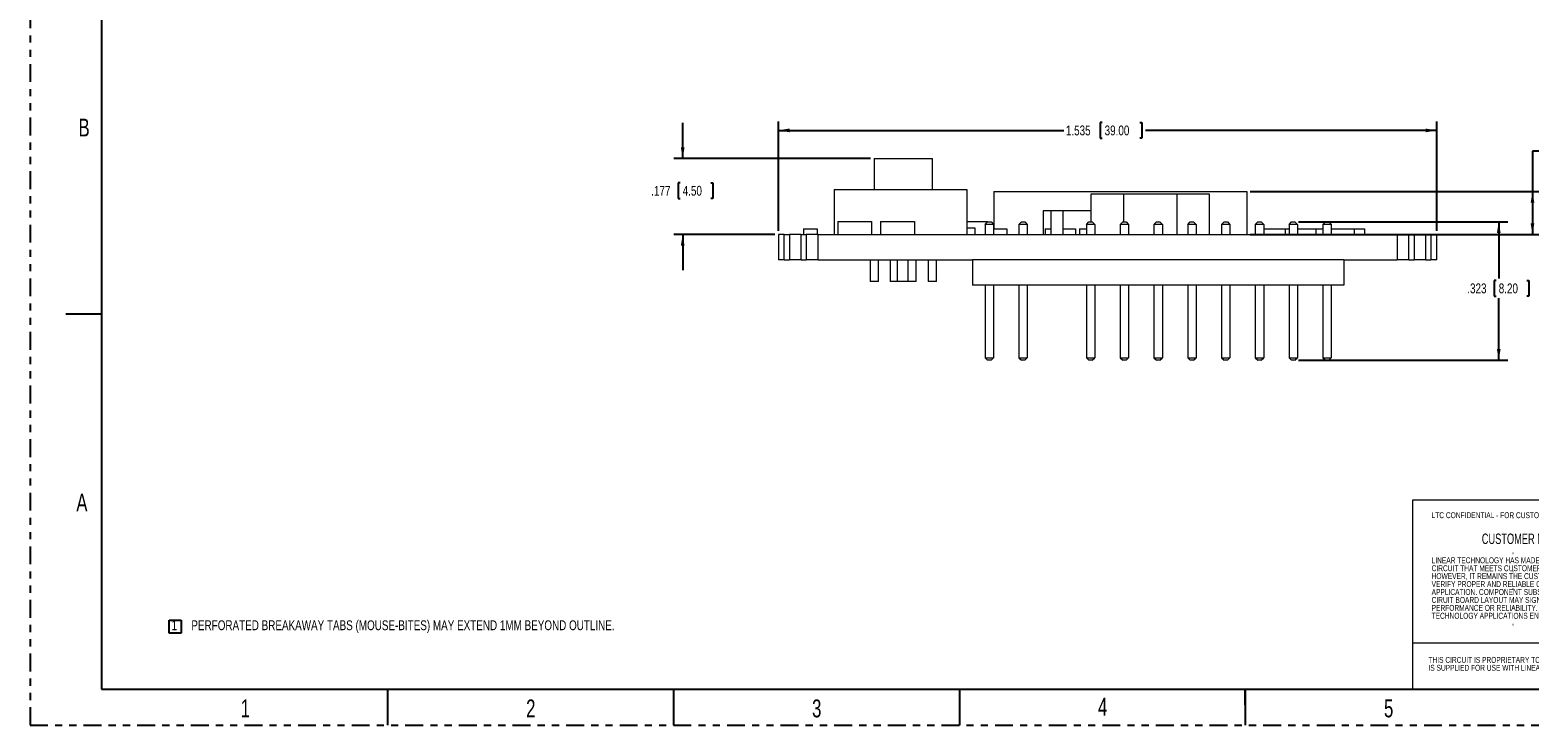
# Model space of a CAD drawing. Header units: inches. Extents: x 0 to 34, y 0 to 22.
# Tile 1 of 8: x 0 to 21, y 0 to 9.7. Entities that reach past the tile are written whole.
import ezdxf

# ---------------------------------------------------------------- set-up
doc = ezdxf.new("R2010")
doc.units = ezdxf.units.IN
doc.header["$MEASUREMENT"] = 0
doc.linetypes.add('PHANTOM', pattern=[0.5, 0.25, -0.05, 0.05, -0.05, 0.05, -0.05])
for name, color, linetype in [('P1', 3, 'Continuous'), ('P2', 3, 'Continuous'), ('SLD-0', 7, 'Continuous')]:
    doc.layers.add(name, color=color, linetype=linetype)
doc.styles.add('SLDTEXTSTYLE0', font='TXT', dxfattribs={"width": 0.663})
doc.styles.add('SLDTEXTSTYLE1', font='TXT', dxfattribs={"width": 0.75})
doc.styles.add('SLDTEXTSTYLE2', font='TXT', dxfattribs={"width": 0.7})
doc.dimstyles.new('SLDDIMSTYLE10', dxfattribs={"dimtxt": 0.137795, "dimasz": 0.156, "dimexe": 0, "dimexo": 0.0625, "dimgap": 0.034449, "dimtad": 0, "dimtih": 1, "dimtoh": 1, "dimdec": 3, "dimlfac": 0.166667, "dimrnd": 1e-09, "dimzin": 12, "dimdsep": 46, "dimtxsty": 'SLDTEXTSTYLE1', "dimsah": 1, "dimcen": 0.09, "dimadec": 0, "dimazin": 3, "dimtfac": 1, "dimtdec": 3, "dimtofl": 0, "dimtmove": 0, "dimatfit": 3, "dimfxl": 1, "dimfrac": 2, "dimtolj": 1, "dimtzin": 12, "dimarcsym": 0})
doc.dimstyles.new('SLDDIMSTYLE11', dxfattribs={"dimtxt": 0.137795, "dimasz": 0.156, "dimexe": 0, "dimexo": 0.0625, "dimgap": 0.034449, "dimtad": 0, "dimtih": 1, "dimtoh": 1, "dimdec": 3, "dimlfac": 0.166667, "dimrnd": 1e-09, "dimzin": 4, "dimdsep": 46, "dimtxsty": 'SLDTEXTSTYLE1', "dimsah": 1, "dimcen": 0.09, "dimadec": 0, "dimazin": 1, "dimtfac": 1, "dimtdec": 3, "dimtofl": 0, "dimtmove": 0, "dimatfit": 3, "dimfxl": 1, "dimfrac": 2, "dimtolj": 1, "dimtzin": 12, "dimarcsym": 0})
doc.dimstyles.new('SLDDIMSTYLE9', dxfattribs={"dimtxt": 0.137795, "dimasz": 0.156, "dimexe": 0, "dimexo": 0.0625, "dimgap": 0.034449, "dimtad": 0, "dimtih": 1, "dimtoh": 1, "dimdec": 3, "dimlfac": 0.166667, "dimrnd": 1e-09, "dimzin": 12, "dimdsep": 46, "dimtxsty": 'SLDTEXTSTYLE1', "dimsah": 1, "dimcen": 0.09, "dimadec": 0, "dimazin": 3, "dimtfac": 1, "dimtdec": 3, "dimtmove": 0, "dimatfit": 0, "dimfxl": 1, "dimfrac": 2, "dimtolj": 1, "dimtzin": 12, "dimarcsym": 0})

# ---------------------------------------------------------------- blocks, each defined once
blk = doc.blocks.new('SW_NOTE_0')
at = {"layer": 'SLD-0', "color": 0, "char_height": 0.08333, "attachment_point": 1, "style": 'SLDTEXTSTYLE0'}
for s, insert in [('LINEAR TECHNOLOGY HAS MADE A BEST EFFORT TO DESIGN A', (0, 0.107)), ('CIRCUIT THAT MEETS CUSTOMER-SUPPLIED SPECIFICATIONS;', (0, -0.004)), ("HOWEVER, IT REMAINS THE CUSTOMER'S RESPONSIBILITY TO", (0, -0.115)), ('VERIFY PROPER AND RELIABLE OPERATION IN THE ACTUAL', (0, -0.226)), ('APPLICATION. COMPONENT SUBSTITUTION AND PRINTED', (0, -0.337)), ('CIRUIT BOARD LAYOUT MAY SIGNIFICANTLY AFFECT CIRCUIT', (0, -0.448)), ('PERFORMANCE OR RELIABILITY. CONTACT LINEAR', (0, -0.559)), ('TECHNOLOGY APPLICATIONS ENGINEERING FOR ASSISTANCE.', (0, -0.67))]:
    blk.add_mtext(s, dxfattribs=dict(at, insert=insert))
blk = doc.blocks.new('SW_NOTE_1')
at = {"layer": 'SLD-0', "color": 0, "char_height": 0.08333, "attachment_point": 1, "style": 'SLDTEXTSTYLE0'}
for s, insert in [('THIS CIRCUIT IS PROPRIETARY TO LINEAR TECHNOLOGY AND', (0, 0.107)), ('IS SUPPLIED FOR USE WITH LINEAR TECHNOLOGY PARTS.', (0, -0.004))]:
    blk.add_mtext(s, dxfattribs=dict(at, insert=insert))
blk = doc.blocks.new('Block1')
at = {"color": 218, "linetype": 'Continuous', "lineweight": 15}
blk.add_line((19.344, 1.15), (23.298, 1.15), dxfattribs=at)
at = {"layer": 'P1', "color": 6, "linetype": 'Continuous'}
blk.add_line((23.298, 0.5), (23.298, 3.15), dxfattribs=at)
at = {"layer": 'P1', "color": 3, "linetype": 'Continuous'}
for p, q in [((20.745, 2.9), (20.744, 2.9)), ((23.298, 2.65), (23.297, 2.65)), ((20.745, 2.4), (20.744, 2.4)), ((20.745, 2.15), (20.744, 2.15)), ((20.745, 1.9), (20.744, 1.9)), ((20.745, 1.65), (20.744, 1.65)), ((20.745, 1.4), (20.744, 1.4))]:
    blk.add_line(p, q, dxfattribs=at)
at = {"layer": 'SLD-0', "color": 218, "lineweight": 15}
for p, q in [((19.344, 0.5), (19.344, 3.15)), ((19.344, 3.15), (23.298, 3.15))]:
    blk.add_line(p, q, dxfattribs=at)
at = {"layer": 'SLD-0'}
blk.add_line((20.745, 2.65), (20.744, 2.65), dxfattribs=at)
at = {"layer": 'SLD-0', "color": 7}
for name, p in [('SW_NOTE_0', (19.606, 2.24)), ('SW_NOTE_1', (19.562, 0.846))]:
    blk.add_blockref(name, p, dxfattribs=at)
at = {"layer": 'SLD-0', "attachment_point": 1, "style": 'SLDTEXTSTYLE0'}
for s, insert, char_height in [('LTC CONFIDENTIAL - FOR CUSTOMER USE ONLY', (19.606, 2.978), 0.08333), ('CUSTOMER NOTICE', (20.308, 2.679), 0.14583)]:
    blk.add_mtext(s, dxfattribs=dict(at, insert=insert, char_height=char_height))
blk = doc.blocks.new('SW_NOTE_2')
at = {"layer": 'SLD-0', "color": 0}
for p, q in [((-0.033, 0), (-0.033, 0.178)), ((-0.033, 0.178), (0.135, 0.178)), ((0.135, 0), (-0.033, 0)), ((0.135, 0.178), (0.135, 0))]:
    blk.add_line(p, q, dxfattribs=at)
at = {"layer": 'SLD-0', "color": 0, "insert": (0, 0.178), "char_height": 0.138, "attachment_point": 1, "style": 'SLDTEXTSTYLE1'}
blk.add_mtext('1', dxfattribs=at)
blk = doc.blocks.new('_D_31')
at = {"layer": 'SLD-0'}
for p, q in [((9.13, 7.927), (9.13, 8.427)), ((11.757, 7.927), (9.005, 7.927)), ((9.095, 7.586), (9.067, 7.586)), ((9.067, 7.586), (9.067, 7.367)), ((9.522, 7.586), (9.55, 7.586)), ((9.55, 7.586), (9.55, 7.367)), ((9.067, 7.367), (9.095, 7.367)), ((9.55, 7.367), (9.522, 7.367)), ((10.419, 6.864), (9.005, 6.864)), ((9.13, 6.864), (9.13, 6.364))]:
    blk.add_line(p, q, dxfattribs=at)
for points in [[(9.13, 7.927), (9.156, 8.083), (9.104, 8.083)], [(9.13, 6.864), (9.104, 6.708), (9.156, 6.708)]]:
    blk.add_solid(points, dxfattribs=at)
at = {"layer": 'SLD-0', "char_height": 0.1378, "attachment_point": 1, "style": 'SLDTEXTSTYLE1'}
for s, insert in [('.177', (8.69, 7.545)), ('4.50', (9.13, 7.545))]:
    blk.add_mtext(s, dxfattribs=dict(at, insert=insert))
blk = doc.blocks.new('_D_32')
at = {"layer": 'SLD-0'}
for p, q in [((21.267, 8.032), (21.017, 8.032)), ((21.017, 8.032), (21.017, 7.464)), ((21.701, 8.141), (21.673, 8.141)), ((21.673, 8.141), (21.673, 7.922)), ((22.127, 8.141), (22.155, 8.141)), ((22.155, 8.141), (22.155, 7.922)), ((21.673, 7.922), (21.701, 7.922)), ((22.155, 7.922), (22.127, 7.922)), ((17.07, 7.464), (21.142, 7.464)), ((21.017, 7.464), (21.017, 6.864)), ((17.07, 6.864), (21.142, 6.864))]:
    blk.add_line(p, q, dxfattribs=at)
for points in [[(21.017, 7.464), (20.991, 7.308), (21.043, 7.308)], [(21.017, 6.864), (21.043, 7.02), (20.991, 7.02)]]:
    blk.add_solid(points, dxfattribs=at)
at = {"layer": 'SLD-0', "char_height": 0.1378, "attachment_point": 1, "style": 'SLDTEXTSTYLE1'}
for s, insert in [('.100', (21.295, 8.1)), ('2.54', (21.736, 8.1))]:
    blk.add_mtext(s, dxfattribs=dict(at, insert=insert))
blk = doc.blocks.new('_D_33')
at = {"layer": 'SLD-0'}
for p, q in [((17.745, 7.041), (20.67, 7.041)), ((20.545, 7.041), (20.545, 6.248)), ((20.51, 6.22), (20.482, 6.22)), ((20.482, 6.22), (20.482, 6.001)), ((20.936, 6.22), (20.964, 6.22)), ((20.964, 6.22), (20.964, 6.001)), ((20.482, 6.001), (20.51, 6.001)), ((20.545, 5.104), (20.545, 5.973)), ((20.964, 6.001), (20.936, 6.001)), ((17.745, 5.104), (20.67, 5.104))]:
    blk.add_line(p, q, dxfattribs=at)
for points in [[(20.545, 7.041), (20.519, 6.885), (20.571, 6.885)], [(20.545, 5.104), (20.571, 5.26), (20.519, 5.26)]]:
    blk.add_solid(points, dxfattribs=at)
at = {"layer": 'SLD-0', "char_height": 0.1378, "attachment_point": 1, "style": 'SLDTEXTSTYLE1'}
for s, insert in [('.323', (20.105, 6.179)), ('8.20', (20.545, 6.179))]:
    blk.add_mtext(s, dxfattribs=dict(at, insert=insert))
blk = doc.blocks.new('_D_34')
at = {"layer": 'SLD-0'}
for p, q in [((10.469, 6.914), (10.469, 8.446)), ((14.997, 8.43), (14.969, 8.43)), ((14.969, 8.43), (14.969, 8.211)), ((15.525, 8.43), (15.553, 8.43)), ((15.553, 8.43), (15.553, 8.211)), ((19.679, 6.914), (19.679, 8.446)), ((10.469, 8.321), (14.462, 8.321)), ((14.969, 8.211), (14.997, 8.211)), ((15.553, 8.211), (15.525, 8.211)), ((19.679, 8.321), (15.602, 8.321))]:
    blk.add_line(p, q, dxfattribs=at)
for points in [[(10.469, 8.321), (10.625, 8.295), (10.625, 8.347)], [(19.679, 8.321), (19.523, 8.347), (19.523, 8.295)]]:
    blk.add_solid(points, dxfattribs=at)
at = {"layer": 'SLD-0', "char_height": 0.1378, "attachment_point": 1, "style": 'SLDTEXTSTYLE1'}
for s, insert in [('1.535', (14.49, 8.389)), ('39.00', (15.032, 8.389))]:
    blk.add_mtext(s, dxfattribs=dict(at, insert=insert))

msp = doc.modelspace()

# ---------------------------------------------------------------- linework, layer by layer
at = {"color": 7, "linetype": 'Continuous', "lineweight": 15}
for p, q in [((11.8074, 7.9272), (11.8074, 7.4942)), ((11.8074, 7.9272), (12.6223, 7.9272)), ((12.6223, 7.4942), (12.6223, 7.9272)), ((11.2465, 7.4942), (11.2465, 6.8642)), ((11.2465, 7.4942), (13.1065, 7.4942)), ((13.1065, 7.4942), (13.1065, 6.8642)), ((13.48, 7.4642), (13.48, 6.9422)), ((13.48, 7.4642), (17.02, 7.4642)), ((14.8449, 7.0413), (14.8449, 7.4342)), ((14.8449, 7.4342), (15.2937, 7.4342)), ((15.2937, 7.4342), (16.0473, 7.4342)), ((16.0473, 6.8642), (16.0473, 7.4342)), ((16.0473, 7.4342), (16.4961, 7.4342)), ((16.4961, 7.4342), (16.4961, 6.8642)), ((17.02, 7.4642), (17.02, 6.8642)), ((14.17, 7.1949), (14.17, 6.8642)), ((14.8449, 7.1949), (14.17, 7.1949)), ((14.2816, 7.1949), (14.2816, 6.8642)), ((14.4519, 6.8642), (14.4519, 7.1949)), ((10.8213, 6.9422), (10.8213, 6.8642)), ((10.8213, 6.9422), (11.0103, 6.9422)), ((11.0103, 6.9422), (11.0103, 6.8642)), ((11.2992, 7.0442), (11.2992, 6.8642)), ((11.2992, 7.0442), (11.7716, 7.0442)), ((11.7716, 7.0442), (11.7716, 6.8642)), ((11.8992, 7.0442), (12.3716, 7.0442)), ((11.8992, 7.0442), (11.8992, 6.8642)), ((12.3716, 7.0442), (12.3716, 6.8642)), ((13.1065, 7.0442), (13.3916, 7.0442)), ((13.1065, 6.9586), (13.2176, 6.9586)), ((13.2176, 6.9586), (13.2176, 6.8642)), ((13.36, 7.0059), (13.3954, 7.0413)), ((13.36, 7.0059), (13.36, 6.8642)), ((13.4781, 7.0059), (13.36, 7.0059)), ((13.3916, 7.0442), (13.3916, 7.0376)), ((13.3954, 7.0413), (13.4426, 7.0413)), ((13.4426, 7.0413), (13.4781, 7.0059)), ((13.4781, 7.0059), (13.4781, 6.8642)), ((13.4781, 6.9422), (13.6661, 6.9422)), ((13.6661, 6.9422), (13.6661, 6.8642)), ((13.8324, 7.0059), (13.8678, 7.0413)), ((13.8324, 7.0059), (13.8324, 6.8642)), ((13.9505, 7.0059), (13.8324, 7.0059)), ((13.8678, 7.0413), (13.9151, 7.0413)), ((13.9151, 7.0413), (13.9505, 7.0059)), ((13.9505, 7.0059), (13.9505, 6.8642)), ((14.199, 6.9422), (14.199, 6.8642)), ((14.199, 6.9422), (14.2816, 6.9422)), ((14.4519, 6.9422), (14.6242, 6.9422)), ((14.6242, 6.9422), (14.6242, 6.8642)), ((14.679, 6.9422), (14.679, 6.8642)), ((14.679, 6.9422), (14.7773, 6.9422)), ((14.7773, 7.0059), (14.8127, 7.0413)), ((14.8954, 7.0059), (14.7773, 7.0059)), ((14.7773, 7.0059), (14.7773, 6.8642)), ((14.8127, 7.0413), (14.86, 7.0413)), ((14.86, 7.0413), (14.8954, 7.0059)), ((14.8954, 7.0059), (14.8954, 6.8642)), ((15.2497, 7.0059), (15.2852, 7.0413)), ((15.2497, 7.0059), (15.2497, 6.8642)), ((15.3678, 7.0059), (15.2497, 7.0059)), ((15.2852, 7.0413), (15.3324, 7.0413)), ((15.3324, 7.0413), (15.3678, 7.0059)), ((15.3678, 7.0059), (15.3678, 6.8642)), ((15.7222, 7.0059), (15.7576, 7.0413)), ((15.7222, 7.0059), (15.7222, 6.8642)), ((15.8403, 7.0059), (15.7222, 7.0059)), ((15.7576, 7.0413), (15.8048, 7.0413)), ((15.8048, 7.0413), (15.8403, 7.0059)), ((15.8403, 7.0059), (15.8403, 6.8642)), ((16.1946, 7.0059), (16.23, 7.0413)), ((16.1946, 7.0059), (16.1946, 6.8642)), ((16.3127, 7.0059), (16.1946, 7.0059)), ((16.23, 7.0413), (16.2773, 7.0413)), ((16.2773, 7.0413), (16.3127, 7.0059)), ((16.3127, 7.0059), (16.3127, 6.8642)), ((16.667, 7.0059), (16.7025, 7.0413)), ((16.7852, 7.0059), (16.667, 7.0059)), ((16.667, 7.0059), (16.667, 6.8642)), ((16.7025, 7.0413), (16.7497, 7.0413)), ((16.7497, 7.0413), (16.7852, 7.0059)), ((16.7852, 7.0059), (16.7852, 6.8642)), ((17.1395, 7.0059), (17.1749, 7.0413)), ((17.2576, 7.0059), (17.1395, 7.0059)), ((17.1395, 7.0059), (17.1395, 6.8642)), ((17.1749, 7.0413), (17.2222, 7.0413)), ((17.2222, 7.0413), (17.2576, 7.0059)), ((17.2576, 7.0059), (17.2576, 6.8642)), ((17.2576, 6.9422), (17.259, 6.9422)), ((17.259, 6.9422), (17.259, 6.8642)), ((17.259, 6.9422), (17.559, 6.9422)), ((17.559, 6.9422), (17.559, 6.8642)), ((17.559, 6.9422), (17.6119, 6.9422)), ((17.6119, 7.0059), (17.6474, 7.0413)), ((17.73, 7.0059), (17.6119, 7.0059)), ((17.6119, 7.0059), (17.6119, 6.8642)), ((17.6474, 7.0413), (17.6946, 7.0413)), ((17.6946, 7.0413), (17.73, 7.0059)), ((17.73, 7.0059), (17.73, 6.8642)), ((17.73, 6.9422), (17.9842, 6.9422)), ((17.9842, 6.9422), (18.0844, 6.9422)), ((17.9842, 6.9422), (17.9842, 6.8642)), ((18.0844, 7.0059), (18.1198, 7.0413)), ((18.0844, 7.0059), (18.0844, 6.8642)), ((18.2025, 7.0059), (18.0844, 7.0059)), ((18.1198, 7.0413), (18.167, 7.0413)), ((18.167, 7.0413), (18.2025, 7.0059)), ((18.2025, 7.0059), (18.2025, 6.8642)), ((18.2025, 6.9422), (18.5242, 6.9422)), ((18.5242, 6.9422), (18.5242, 6.8642)), ((18.5242, 6.9422), (18.6657, 6.9422)), ((18.6657, 6.9422), (18.6657, 6.8642)), ((10.4689, 6.8642), (10.4689, 6.5098)), ((10.5515, 6.8642), (10.4689, 6.8642)), ((10.5515, 6.5098), (10.5515, 6.8642)), ((10.5515, 6.8642), (10.6224, 6.8642)), ((10.6224, 6.8642), (10.6224, 6.5098)), ((10.7878, 6.8642), (10.6224, 6.8642)), ((10.7878, 6.5098), (10.7878, 6.8642)), ((10.7878, 6.8642), (10.8586, 6.8642)), ((10.8586, 6.8642), (10.8586, 6.5098)), ((11.024, 6.8642), (10.8586, 6.8642)), ((11.024, 6.5098), (11.024, 6.8642)), ((11.024, 6.8642), (19.1237, 6.8642)), ((19.2891, 6.8642), (19.1237, 6.8642)), ((19.1237, 6.8642), (19.1237, 6.5098)), ((19.2891, 6.5098), (19.2891, 6.8642)), ((19.2891, 6.8642), (19.36, 6.8642)), ((19.5253, 6.8642), (19.36, 6.8642)), ((19.36, 6.8642), (19.36, 6.5098)), ((19.5253, 6.5098), (19.5253, 6.8642)), ((19.5253, 6.8642), (19.5962, 6.8642)), ((19.6789, 6.8642), (19.5962, 6.8642)), ((19.5962, 6.8642), (19.5962, 6.5098)), ((19.6789, 6.5098), (19.6789, 6.8642)), ((10.5515, 6.5098), (10.4689, 6.5098)), ((10.5515, 6.5098), (10.6224, 6.5098)), ((10.7878, 6.5098), (10.6224, 6.5098)), ((10.7878, 6.5098), (10.8586, 6.5098)), ((11.024, 6.5098), (10.8586, 6.5098)), ((11.024, 6.5098), (13.1828, 6.5098)), ((11.7501, 6.5098), (11.7501, 6.2042)), ((11.8682, 6.2042), (11.8682, 6.5098)), ((12.0318, 6.5098), (12.0318, 6.2042)), ((12.1309, 6.5098), (12.1309, 6.2042)), ((12.2798, 6.5098), (12.2798, 6.2042)), ((12.398, 6.2042), (12.398, 6.5098)), ((12.5615, 6.5098), (12.5615, 6.2042)), ((12.6796, 6.2042), (12.6796, 6.5098)), ((13.1828, 6.5098), (13.1828, 6.1555)), ((18.3796, 6.5098), (13.1828, 6.5098)), ((18.3796, 6.5098), (18.3796, 6.1555)), ((18.3796, 6.5098), (19.1237, 6.5098)), ((19.2891, 6.5098), (19.1237, 6.5098)), ((19.2891, 6.5098), (19.36, 6.5098)), ((19.5253, 6.5098), (19.36, 6.5098)), ((19.5253, 6.5098), (19.5962, 6.5098)), ((19.6789, 6.5098), (19.5962, 6.5098)), ((11.8613, 6.2042), (11.7501, 6.2042)), ((11.8682, 6.2042), (11.8613, 6.2042)), ((12.1309, 6.2042), (12.0318, 6.2042)), ((12.2798, 6.2042), (12.1309, 6.2042)), ((12.391, 6.2042), (12.2798, 6.2042)), ((12.398, 6.2042), (12.391, 6.2042)), ((12.6727, 6.2042), (12.5615, 6.2042)), ((12.6796, 6.2042), (12.6727, 6.2042)), ((18.3796, 6.1555), (13.1828, 6.1555)), ((13.36, 6.1555), (13.36, 5.1398)), ((13.4781, 6.1555), (13.4781, 5.1398)), ((13.8324, 6.1555), (13.8324, 5.1398)), ((13.9505, 6.1555), (13.9505, 5.1398)), ((14.7773, 6.1555), (14.7773, 5.1398)), ((14.8954, 6.1555), (14.8954, 5.1398)), ((15.2497, 6.1555), (15.2497, 5.1398)), ((15.3678, 6.1555), (15.3678, 5.1398)), ((15.7222, 6.1555), (15.7222, 5.1398)), ((15.8403, 6.1555), (15.8403, 5.1398)), ((16.1946, 6.1555), (16.1946, 5.1398)), ((16.3127, 6.1555), (16.3127, 5.1398)), ((16.667, 6.1555), (16.667, 5.1398)), ((16.7852, 6.1555), (16.7852, 5.1398)), ((17.1395, 6.1555), (17.1395, 5.1398)), ((17.2576, 6.1555), (17.2576, 5.1398)), ((17.6119, 6.1555), (17.6119, 5.1398)), ((17.73, 6.1555), (17.73, 5.1398)), ((18.0844, 6.1555), (18.0844, 5.1398)), ((18.2025, 6.1555), (18.2025, 5.1398)), ((13.36, 5.1398), (13.3954, 5.1043)), ((13.36, 5.1398), (13.4781, 5.1398)), ((13.4426, 5.1043), (13.3954, 5.1043)), ((13.4426, 5.1043), (13.4781, 5.1398)), ((13.8324, 5.1398), (13.9505, 5.1398)), ((13.8324, 5.1398), (13.8678, 5.1043)), ((13.9151, 5.1043), (13.8678, 5.1043)), ((13.9151, 5.1043), (13.9505, 5.1398)), ((14.7773, 5.1398), (14.8954, 5.1398)), ((14.7773, 5.1398), (14.8127, 5.1043)), ((14.86, 5.1043), (14.8127, 5.1043)), ((14.86, 5.1043), (14.8954, 5.1398)), ((15.2497, 5.1398), (15.3678, 5.1398)), ((15.2497, 5.1398), (15.2852, 5.1043)), ((15.3324, 5.1043), (15.2852, 5.1043)), ((15.3324, 5.1043), (15.3678, 5.1398)), ((15.7222, 5.1398), (15.8403, 5.1398)), ((15.7222, 5.1398), (15.7576, 5.1043)), ((15.8048, 5.1043), (15.7576, 5.1043)), ((15.8048, 5.1043), (15.8403, 5.1398)), ((16.1946, 5.1398), (16.23, 5.1043)), ((16.1946, 5.1398), (16.3127, 5.1398)), ((16.2773, 5.1043), (16.23, 5.1043)), ((16.2773, 5.1043), (16.3127, 5.1398)), ((16.667, 5.1398), (16.7852, 5.1398)), ((16.667, 5.1398), (16.7025, 5.1043)), ((16.7497, 5.1043), (16.7025, 5.1043)), ((16.7497, 5.1043), (16.7852, 5.1398)), ((17.1395, 5.1398), (17.2576, 5.1398)), ((17.1395, 5.1398), (17.1749, 5.1043)), ((17.2222, 5.1043), (17.1749, 5.1043)), ((17.2222, 5.1043), (17.2576, 5.1398)), ((17.6119, 5.1398), (17.6474, 5.1043)), ((17.6119, 5.1398), (17.73, 5.1398)), ((17.6946, 5.1043), (17.6474, 5.1043)), ((17.6946, 5.1043), (17.73, 5.1398)), ((18.0844, 5.1398), (18.2025, 5.1398)), ((18.0844, 5.1398), (18.1198, 5.1043)), ((18.167, 5.1043), (18.1198, 5.1043)), ((18.167, 5.1043), (18.2025, 5.1398))]:
    msp.add_line(p, q, dxfattribs=at)
at = {"color": 8, "linetype": 'Continuous', "lineweight": 15}
msp.add_line((15.2937, 7.4342), (15.2937, 7.0413), dxfattribs=at)
at = {"layer": 'P1', "color": 3, "linetype": 'Continuous'}
for p, q in [((20.7445, 2.9), (20.7445, 2.9)), ((20.7446, 2.4), (20.7445, 2.4)), ((20.7447, 2.15), (20.7445, 2.15)), ((20.7447, 1.9), (20.7445, 1.9))]:
    msp.add_line(p, q, dxfattribs=at)
at = {"layer": 'P2', "color": 4, "linetype": 'PHANTOM'}
for p, q in [((0, 22), (0, 0)), ((0, 0), (34, 0))]:
    msp.add_line(p, q, dxfattribs=at)
at = {"layer": 'P2', "color": 6, "linetype": 'Continuous'}
for p, q in [((1, 21.4995), (1, 0.5)), ((1, 0.5), (33, 0.5))]:
    msp.add_line(p, q, dxfattribs=at)
at = {"layer": 'P2', "color": 3, "linetype": 'Continuous'}
for p, q in [((1, 5.7499), (0.5, 5.7499)), ((5, 0.5), (5, 0)), ((9, 0.5), (9, 0)), ((13, 0.5), (13, 0)), ((17, 0.5), (17, 0))]:
    msp.add_line(p, q, dxfattribs=at)
at = {"layer": 'P2', "color": 3}
msp.add_line((17, 0.2812), (17, 0.5), dxfattribs=at)
at = {"layer": 'SLD-0'}
msp.add_line((20.7446, 2.65), (20.7445, 2.65), dxfattribs=at)

# ---------------------------------------------------------------- block references
at = {"color": 7, "linetype": 'Continuous'}
msp.add_blockref('Block1', (0, 0), dxfattribs=at)
at = {"layer": 'SLD-0'}
msp.add_blockref('SW_NOTE_2', (1.9813, 1.2872), dxfattribs=at)

# ---------------------------------------------------------------- texts
at = {"layer": 'P2', "color": 3, "char_height": 0.25, "attachment_point": 2, "style": 'SLDTEXTSTYLE2'}
for s, insert in [('B', (0.7567, 8.4857)), ('A', (0.7263, 3.2384)), ('1', (3.0117, 0.3573)), ('2', (7.005, 0.3573)), ('3', (11.0051, 0.3573)), ('4', (15.0043, 0.3811)), ('5', (19.0051, 0.3573))]:
    msp.add_mtext(s, dxfattribs=dict(at, insert=insert))
at = {"layer": 'SLD-0', "insert": (2.2573, 1.4649), "char_height": 0.137795, "attachment_point": 1, "style": 'SLDTEXTSTYLE1'}
msp.add_mtext('PERFORATED BREAKAWAY TABS (MOUSE-BITES) MAY EXTEND 1MM BEYOND OUTLINE.', dxfattribs=at)

# ---------------------------------------------------------------- dimensions: what is measured, and where the dimension line sits
at = {"layer": 'SLD-0'}
for base, p1, p2, dimstyle, picture, middle in [((9.1303, 6.8642), (11.8074, 7.9272), (10.4689, 6.8642), 'SLDDIMSTYLE9', '_D_31', (9.1303, 7.4763)), ((21.0174, 6.8642), (17.02, 7.4642), (17.02, 6.8642), 'SLDDIMSTYLE11', '_D_32', (21.0174, 8.0319)), ((20.545, 5.1043), (17.6946, 7.0413), (17.6946, 5.1043), 'SLDDIMSTYLE10', '_D_33', (20.545, 6.1105))]:
    dim = msp.add_linear_dim(base=base, p1=p1, p2=p2, angle=90, dimstyle=dimstyle, dxfattribs=at)
    dim.commit()
    dim.dimension.update_dxf_attribs({"geometry": picture, "text_midpoint": middle, "dimtype": 160})
dim = msp.add_linear_dim(base=(19.6789, 8.3209), p1=(10.4689, 6.8642), p2=(19.6789, 6.8642), dimstyle='SLDDIMSTYLE10', dxfattribs=at)
dim.commit()
dim.dimension.update_dxf_attribs({"geometry": '_D_34', "text_midpoint": (15.032, 8.3209), "dimtype": 160})

doc.saveas('drawing.dxf')
